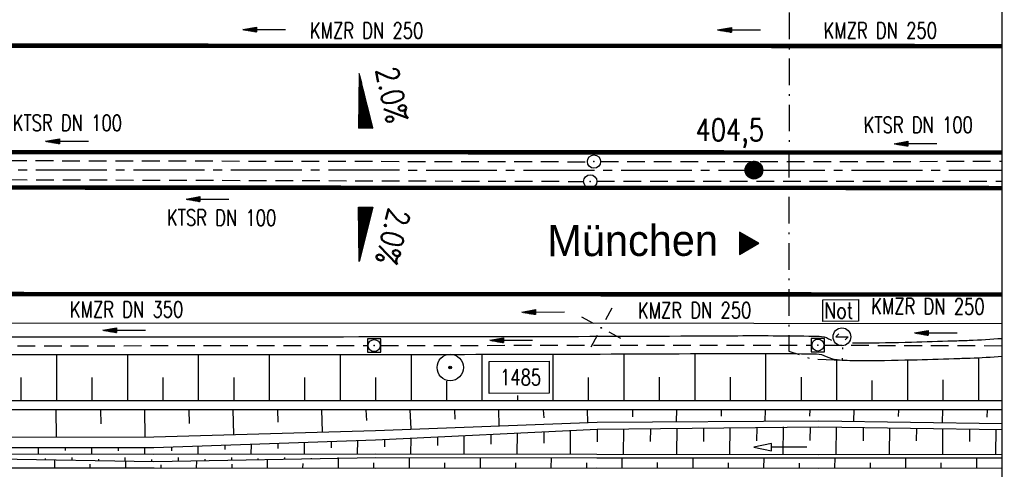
# Model space of a CAD drawing. Extents: x 0 to 1135, y 0 to 420.
# Tile 60 of 79: x 839 to 950, y 186 to 237. Entities that reach past the tile are written whole.
import ezdxf
from ezdxf.enums import TextEntityAlignment as Align

# ---------------------------------------------------------------- set-up
doc = ezdxf.new("R2010")
doc.units = 0
doc.header["$LTSCALE"] = 2
doc.header["$MEASUREMENT"] = 0
for name, pattern in [('ACHSE', [5.5, 4, -0.5, 0.5, -0.5]), ('AUSGEZOGEN', [0]), ('BAB-FM2', [2.6, 1.5, -0.5, 0.1, -0.5]), ('GESTRICH-X2', [1.5, 1, -0.5])]:
    doc.linetypes.add(name, pattern=pattern)
doc.layers.get('0').update_dxf_attribs({"color": 8, "linetype": 'AUSGEZOGEN'})
for name, color, linetype in [('ACHSETOP', 250, 'ACHSE'), ('BAB_FM', 8, 'BAB-FM2'), ('BOESCHG', 8, 'AUSGEZOGEN'), ('Boeschungen', 15, 'CONTINUOUS'), ('FBRTOP', 8, 'AUSGEZOGEN'), ('GEF', 8, 'AUSGEZOGEN'), ('HEKT_B', 250, 'CONTINUOUS'), ('KANAL', 200, 'GESTRICH-X2'), ('MULDE', 8, 'AUSGEZOGEN'), ('NETZ', 250, 'AUSGEZOGEN'), ('NS', 8, 'AUSGEZOGEN'), ('PFEIL', 200, 'CONTINUOUS'), ('PFEILTOP', 8, 'AUSGEZOGEN'), ('PP', 8, 'AUSGEZOGEN'), ('RAHMEN', 250, 'AUSGEZOGEN'), ('RICHTUNG', 250, 'CONTINUOUS'), ('SCHSYMBOL', 200, 'AUSGEZOGEN'), ('TEXTO', 200, 'CONTINUOUS')]:
    doc.layers.add(name, color=color, linetype=linetype)
doc.styles.add('ROMANS', font='romans.shx', dxfattribs={"width": 0.8})
doc.styles.add('UNIR-O', font='unir_o.shx')

# ---------------------------------------------------------------- blocks, each defined once
blk = doc.blocks.new('IKR')
at = {"color": 0}
for p, q in [((0, 1), (0, 2.5)), ((-2.5, 0), (-1, 0)), ((1, 0), (2.5, 0)), ((0, -2.5), (0, -1))]:
    blk.add_line(p, q, dxfattribs=at)
blk.add_circle((0, 0), 0.05, dxfattribs=at)
blk.add_point((0, 0), dxfattribs=at)
blk = doc.blocks.new('NOTRUFS')
for p, q in [((-0.7, 0), (-0.36, 0.35)), ((-0.7, 0), (0.7, 0)), ((0.36, -0.35), (0.7, 0))]:
    blk.add_line(p, q)
blk.add_lwpolyline([(-2.14, 4.19), (1.88, 4.19), (1.88, 1.75), (-2.14, 1.75)], close=True)
blk.add_circle((0, 0), 1)
at = {"style": 'ROMANS', "width": 0.8}
blk.add_text('Not', height=1.8, dxfattribs=at).set_placement((-1.98, 2.07))
blk = doc.blocks.new('*X17')
at = {"color": 0}
for p, q in [((212.23, 257.39), (213.24, 258.4)), ((212.24, 257.33), (213.31, 258.4)), ((212.24, 257.47), (213.17, 258.4)), ((212.24, 257.26), (213.37, 258.39)), ((212.24, 257.55), (213.09, 258.39)), ((212.25, 257.2), (213.43, 258.38)), ((212.26, 257.63), (213, 258.37)), ((212.27, 257.14), (213.49, 258.37)), ((212.28, 257.09), (213.55, 258.35)), ((212.29, 257.73), (212.9, 258.35)), ((212.3, 257.04), (213.6, 258.33)), ((212.32, 256.99), (213.65, 258.31)), ((212.34, 257.86), (212.78, 258.29)), ((212.35, 256.94), (213.69, 258.29)), ((212.37, 256.9), (213.74, 258.26)), ((212.4, 256.85), (213.78, 258.24)), ((212.43, 256.81), (213.83, 258.21)), ((212.46, 256.77), (213.86, 258.18)), ((212.49, 256.73), (213.9, 258.14)), ((212.53, 256.7), (213.94, 258.11)), ((212.56, 256.66), (213.97, 258.07)), ((212.6, 256.63), (214.01, 258.03)), ((212.64, 256.6), (214.04, 257.99)), ((212.68, 256.57), (214.07, 257.95)), ((212.73, 256.54), (214.09, 257.91)), ((212.77, 256.52), (214.12, 257.86)), ((212.82, 256.49), (214.14, 257.82)), ((212.87, 256.47), (214.16, 257.77)), ((212.92, 256.45), (214.18, 257.72)), ((212.97, 256.44), (214.2, 257.66)), ((213.03, 256.42), (214.21, 257.6)), ((213.09, 256.41), (214.22, 257.54)), ((213.16, 256.41), (214.23, 257.48)), ((213.22, 256.4), (214.23, 257.41)), ((213.3, 256.41), (214.23, 257.34)), ((213.38, 256.41), (214.22, 257.26)), ((213.46, 256.43), (214.2, 257.17)), ((213.56, 256.46), (214.18, 257.07)), ((213.69, 256.51), (214.12, 256.95))]:
    blk.add_line(p, q, dxfattribs=at)
blk = doc.blocks.new('SRMAST2')
at = {"color": 0}
blk.add_circle((0, 0), 0.999, dxfattribs=at)
blk.add_point((0, 0), dxfattribs=at)
blk.add_blockref('*X17', (-213.23, -257.4))
blk = doc.blocks.new('PKT')
at = {"color": 0}
blk.add_circle((0, 0), 0.15, dxfattribs=at)
blk.add_point((0, 0), dxfattribs=at)
blk = doc.blocks.new('PP')
at = {"color": 0}
blk.add_circle((0, -0.01), 1.49, dxfattribs=at)
blk.add_point((0, 0), dxfattribs=at)
blk = doc.blocks.new('RPFEIL')
at = {"color": 0}
for p, q in [((0, 0), (-1.25, -2.17)), ((-0.55, -2.17), (-0.55, -0.95)), ((-0.45, -2.17), (-0.45, -0.78)), ((-0.35, -2.17), (-0.35, -0.61)), ((-0.25, -2.17), (-0.25, -0.43)), ((-0.15, -2.17), (-0.15, -0.26)), ((-0.05, -2.17), (-0.05, -0.09)), ((1.25, -2.17), (0, 0)), ((0.05, -2.17), (0.05, -0.09)), ((0.15, -2.17), (0.15, -0.26)), ((0.25, -2.17), (0.25, -0.43)), ((0.35, -2.17), (0.35, -0.61)), ((0.45, -2.17), (0.45, -0.78)), ((0.55, -2.17), (0.55, -0.95)), ((-1.25, -2.17), (1.25, -2.17)), ((-1.15, -2.17), (-1.15, -1.99)), ((-1.05, -2.17), (-1.05, -1.82)), ((-0.95, -2.17), (-0.95, -1.65)), ((-0.85, -2.17), (-0.85, -1.47)), ((-0.75, -2.17), (-0.75, -1.3)), ((-0.65, -2.17), (-0.65, -1.13)), ((0.65, -2.17), (0.65, -1.13)), ((0.75, -2.17), (0.75, -1.3)), ((0.85, -2.17), (0.85, -1.47)), ((0.95, -2.17), (0.95, -1.65)), ((1.05, -2.17), (1.05, -1.82)), ((1.15, -2.17), (1.15, -1.99))]:
    blk.add_line(p, q, dxfattribs=at)
blk = doc.blocks.new('*X15')
at = {"color": 0}
for p, q in [((725.83, 193.84), (727.44, 195.45)), ((725.83, 193.85), (727.43, 195.45)), ((725.83, 193.86), (727.42, 195.45)), ((725.83, 193.87), (727.41, 195.45)), ((725.83, 193.88), (727.4, 195.45)), ((725.83, 193.89), (727.39, 195.45)), ((725.83, 193.9), (727.38, 195.45)), ((725.83, 193.91), (727.37, 195.45)), ((725.83, 193.91), (727.37, 195.45)), ((725.83, 193.92), (727.36, 195.45)), ((725.83, 193.93), (727.35, 195.45)), ((725.83, 193.94), (727.34, 195.45)), ((725.83, 193.95), (727.33, 195.45)), ((725.83, 193.96), (727.32, 195.45)), ((725.83, 193.97), (727.31, 195.45)), ((725.83, 193.98), (727.3, 195.45)), ((725.83, 193.99), (727.29, 195.45)), ((725.83, 193.99), (727.29, 195.45)), ((725.83, 194), (727.28, 195.45)), ((725.83, 194.01), (727.27, 195.45)), ((725.83, 194.02), (727.26, 195.45)), ((725.83, 194.03), (727.25, 195.45)), ((725.83, 194.04), (727.24, 195.45)), ((725.83, 194.05), (727.23, 195.45)), ((725.83, 194.06), (727.22, 195.45)), ((725.83, 194.06), (727.21, 195.45)), ((725.83, 194.07), (727.21, 195.45)), ((725.83, 194.08), (727.2, 195.45)), ((725.83, 194.09), (727.19, 195.45)), ((725.83, 194.1), (727.18, 195.45)), ((725.83, 194.11), (727.17, 195.45)), ((725.83, 194.12), (727.16, 195.45)), ((725.83, 194.13), (727.15, 195.45)), ((725.83, 194.14), (727.14, 195.45)), ((725.83, 194.14), (727.14, 195.45)), ((725.83, 194.15), (727.13, 195.45)), ((725.83, 194.16), (727.12, 195.45)), ((725.83, 194.17), (727.11, 195.45)), ((725.83, 194.18), (727.1, 195.45)), ((725.83, 194.19), (727.09, 195.45)), ((725.83, 194.2), (727.08, 195.45)), ((725.83, 194.21), (727.07, 195.45)), ((725.83, 194.21), (727.06, 195.45)), ((725.83, 194.22), (727.06, 195.45)), ((725.83, 194.23), (727.05, 195.45)), ((725.83, 194.24), (727.04, 195.45)), ((725.83, 194.25), (727.03, 195.45)), ((725.83, 194.26), (727.02, 195.45)), ((725.83, 194.27), (727.01, 195.45)), ((725.83, 194.28), (727, 195.45)), ((725.83, 194.29), (726.99, 195.45)), ((725.83, 194.29), (726.99, 195.45)), ((725.83, 194.3), (726.98, 195.45)), ((725.83, 194.31), (726.97, 195.45)), ((725.83, 194.32), (726.96, 195.45)), ((725.83, 194.33), (726.95, 195.45)), ((725.83, 194.34), (726.94, 195.45)), ((725.83, 194.35), (726.93, 195.45)), ((725.83, 194.36), (726.92, 195.45)), ((725.83, 194.37), (726.91, 195.45)), ((725.83, 194.37), (726.91, 195.45)), ((725.83, 194.38), (726.9, 195.45)), ((725.83, 194.39), (726.89, 195.45)), ((725.83, 194.4), (726.88, 195.45)), ((725.83, 194.41), (726.87, 195.45)), ((725.83, 194.42), (726.86, 195.45)), ((725.83, 194.43), (726.85, 195.45)), ((725.83, 194.44), (726.84, 195.45)), ((725.83, 194.44), (726.83, 195.45)), ((725.83, 194.45), (726.83, 195.45)), ((725.83, 194.46), (726.82, 195.45)), ((725.83, 194.47), (726.81, 195.45)), ((725.83, 194.48), (726.8, 195.45)), ((725.83, 194.49), (726.79, 195.45)), ((725.83, 194.5), (726.78, 195.45)), ((725.83, 194.51), (726.77, 195.45)), ((725.83, 194.52), (726.76, 195.45)), ((725.83, 194.52), (726.76, 195.45)), ((725.83, 194.53), (726.75, 195.45)), ((725.83, 194.54), (726.74, 195.45)), ((725.83, 194.55), (726.73, 195.45)), ((725.83, 194.56), (726.72, 195.45)), ((725.83, 194.57), (726.71, 195.45)), ((725.83, 194.58), (726.7, 195.45)), ((725.83, 194.59), (726.69, 195.45)), ((725.83, 194.59), (726.68, 195.45)), ((725.83, 194.6), (726.68, 195.45)), ((725.83, 194.61), (726.67, 195.45)), ((725.83, 194.62), (726.66, 195.45)), ((725.83, 194.63), (726.65, 195.45)), ((725.83, 194.64), (726.64, 195.45)), ((725.83, 194.65), (726.63, 195.45)), ((725.83, 194.66), (726.62, 195.45)), ((725.83, 194.67), (726.61, 195.45)), ((725.83, 194.67), (726.61, 195.45)), ((725.83, 194.68), (726.6, 195.45)), ((725.83, 194.69), (726.59, 195.45)), ((725.83, 194.7), (726.58, 195.45)), ((725.83, 194.71), (726.57, 195.45)), ((725.83, 194.72), (726.56, 195.45)), ((725.83, 194.73), (726.55, 195.45)), ((725.83, 194.74), (726.54, 195.45)), ((725.83, 194.75), (726.53, 195.45)), ((725.83, 194.75), (726.53, 195.45)), ((725.83, 194.76), (726.52, 195.45)), ((725.83, 194.77), (726.51, 195.45)), ((725.83, 194.78), (726.5, 195.45)), ((725.83, 194.79), (726.49, 195.45)), ((725.83, 194.8), (726.48, 195.45)), ((725.83, 194.81), (726.47, 195.45)), ((725.83, 194.82), (726.46, 195.45)), ((725.83, 194.82), (726.45, 195.45)), ((725.83, 194.83), (726.45, 195.45)), ((725.83, 194.84), (726.44, 195.45)), ((725.83, 194.85), (726.43, 195.45)), ((725.83, 194.86), (726.42, 195.45)), ((725.83, 194.87), (726.41, 195.45)), ((725.83, 194.88), (726.4, 195.45)), ((725.83, 194.89), (726.39, 195.45)), ((725.83, 194.9), (726.38, 195.45)), ((725.83, 194.9), (726.38, 195.45)), ((725.83, 194.91), (726.37, 195.45)), ((725.83, 194.92), (726.36, 195.45)), ((725.83, 194.93), (726.35, 195.45)), ((725.83, 194.94), (726.34, 195.45)), ((725.83, 194.95), (726.33, 195.45)), ((725.83, 194.96), (726.32, 195.45)), ((725.83, 194.97), (726.31, 195.45)), ((725.83, 194.98), (726.3, 195.45)), ((725.83, 194.98), (726.3, 195.45)), ((725.83, 194.99), (726.29, 195.45)), ((725.83, 195), (726.28, 195.45)), ((725.83, 195.01), (726.27, 195.45)), ((725.83, 195.02), (726.26, 195.45)), ((725.83, 195.03), (726.25, 195.45)), ((725.83, 195.04), (726.24, 195.45)), ((725.83, 195.05), (726.23, 195.45)), ((725.83, 195.05), (726.22, 195.45)), ((725.83, 195.06), (726.22, 195.45)), ((725.83, 195.07), (726.21, 195.45)), ((725.83, 195.08), (726.2, 195.45)), ((725.83, 195.09), (726.19, 195.45)), ((725.83, 195.1), (726.18, 195.45)), ((725.83, 195.11), (726.17, 195.45)), ((725.83, 195.12), (726.16, 195.45)), ((725.83, 195.13), (726.15, 195.45)), ((725.83, 195.13), (726.15, 195.45)), ((725.83, 195.14), (726.14, 195.45)), ((725.83, 195.15), (726.13, 195.45)), ((725.83, 195.16), (726.12, 195.45)), ((725.83, 195.17), (726.11, 195.45)), ((725.83, 195.18), (726.1, 195.45)), ((725.83, 195.19), (726.09, 195.45)), ((725.83, 195.2), (726.08, 195.45)), ((725.83, 195.2), (726.07, 195.45)), ((725.83, 195.21), (726.07, 195.45)), ((725.83, 195.22), (726.06, 195.45)), ((725.83, 195.23), (726.05, 195.45)), ((725.83, 195.24), (726.04, 195.45)), ((725.83, 195.25), (726.03, 195.45)), ((725.83, 195.26), (726.02, 195.45)), ((725.83, 195.27), (726.01, 195.45)), ((725.83, 195.28), (726, 195.45)), ((725.83, 195.28), (726, 195.45)), ((725.83, 195.29), (725.99, 195.45)), ((725.83, 195.3), (725.98, 195.45)), ((725.83, 195.31), (725.97, 195.45)), ((725.83, 195.32), (725.96, 195.45)), ((725.83, 195.33), (725.95, 195.45)), ((725.83, 195.34), (725.94, 195.45)), ((725.83, 195.35), (725.93, 195.45)), ((725.83, 195.36), (725.92, 195.45)), ((725.83, 195.36), (725.92, 195.45)), ((725.83, 195.37), (725.91, 195.45)), ((725.83, 195.38), (725.9, 195.45)), ((725.83, 195.39), (725.89, 195.45)), ((725.83, 195.4), (725.88, 195.45)), ((725.83, 195.41), (725.87, 195.45)), ((725.83, 195.42), (725.86, 195.45)), ((725.83, 195.43), (725.85, 195.45)), ((725.83, 195.43), (725.84, 195.45)), ((725.83, 195.44), (725.84, 195.45)), ((725.83, 193.83), (727.43, 195.43)), ((725.83, 193.82), (727.43, 195.42)), ((725.83, 193.81), (727.43, 195.41)), ((725.83, 193.8), (727.42, 195.4)), ((725.83, 193.79), (727.42, 195.38)), ((725.83, 193.78), (727.42, 195.37)), ((725.83, 193.77), (727.41, 195.36)), ((725.83, 193.76), (727.41, 195.35)), ((725.83, 193.76), (727.41, 195.34)), ((725.83, 193.75), (727.4, 195.32)), ((725.83, 193.74), (727.4, 195.31)), ((725.83, 193.73), (727.4, 195.3)), ((725.83, 193.72), (727.4, 195.29)), ((725.83, 193.71), (727.39, 195.28)), ((725.83, 193.7), (727.39, 195.26)), ((725.83, 193.69), (727.39, 195.25)), ((725.83, 193.68), (727.38, 195.24)), ((725.83, 193.68), (727.38, 195.23)), ((725.83, 193.67), (727.38, 195.22)), ((725.83, 193.66), (727.37, 195.2)), ((725.83, 193.65), (727.37, 195.19)), ((725.83, 193.64), (727.37, 195.18)), ((725.83, 193.63), (727.36, 195.17)), ((725.83, 193.62), (727.36, 195.16)), ((725.83, 193.61), (727.36, 195.14)), ((725.83, 193.61), (727.35, 195.13)), ((725.83, 193.6), (727.35, 195.12)), ((725.83, 193.59), (727.35, 195.11)), ((725.83, 193.58), (727.34, 195.1)), ((725.83, 193.57), (727.34, 195.08)), ((725.83, 193.56), (727.34, 195.07)), ((725.83, 193.55), (727.34, 195.06)), ((725.83, 193.54), (727.33, 195.05)), ((725.83, 193.53), (727.33, 195.04)), ((725.83, 193.53), (727.33, 195.02)), ((725.83, 193.52), (727.32, 195.01)), ((725.83, 193.51), (727.32, 195)), ((725.83, 193.5), (727.32, 194.99)), ((725.83, 193.49), (727.31, 194.98)), ((725.83, 193.48), (727.31, 194.96)), ((725.83, 193.47), (727.31, 194.95)), ((725.83, 193.46), (727.3, 194.94)), ((725.83, 193.45), (727.3, 194.93)), ((725.83, 193.45), (727.3, 194.92)), ((725.83, 193.44), (727.29, 194.91)), ((725.83, 193.43), (727.29, 194.89)), ((725.83, 193.42), (727.29, 194.88)), ((725.83, 193.41), (727.29, 194.87)), ((725.83, 193.4), (727.28, 194.86)), ((725.83, 193.39), (727.28, 194.85)), ((725.83, 193.38), (727.28, 194.83)), ((725.83, 193.38), (727.27, 194.82)), ((725.83, 193.37), (727.27, 194.81)), ((725.83, 193.36), (727.27, 194.8)), ((725.83, 193.35), (727.26, 194.79)), ((725.83, 193.34), (727.26, 194.77)), ((725.83, 193.33), (727.26, 194.76)), ((725.83, 193.32), (727.25, 194.75)), ((725.83, 193.31), (727.25, 194.74)), ((725.83, 193.3), (727.25, 194.73)), ((725.83, 193.3), (727.24, 194.71)), ((725.83, 193.29), (727.24, 194.7)), ((725.83, 193.28), (727.24, 194.69)), ((725.83, 193.27), (727.23, 194.68)), ((725.83, 193.26), (727.23, 194.67)), ((725.83, 193.25), (727.23, 194.65)), ((725.83, 193.24), (727.23, 194.64)), ((725.83, 193.23), (727.22, 194.63)), ((725.83, 193.22), (727.22, 194.62)), ((725.83, 193.22), (727.22, 194.61)), ((725.83, 193.21), (727.21, 194.59)), ((725.83, 193.2), (727.21, 194.58)), ((725.83, 193.19), (727.21, 194.57)), ((725.83, 193.18), (727.2, 194.56)), ((725.83, 193.17), (727.2, 194.55)), ((725.83, 193.16), (727.2, 194.53)), ((725.83, 193.15), (727.19, 194.52)), ((725.83, 193.15), (727.19, 194.51)), ((725.83, 193.14), (727.19, 194.5)), ((725.83, 193.13), (727.18, 194.49)), ((725.83, 193.12), (727.18, 194.47)), ((725.83, 193.11), (727.18, 194.46)), ((725.83, 193.1), (727.17, 194.45)), ((725.83, 193.09), (727.17, 194.44)), ((725.83, 193.08), (727.17, 194.43)), ((725.83, 193.07), (727.17, 194.41)), ((725.83, 193.07), (727.16, 194.4)), ((725.83, 193.06), (727.16, 194.39)), ((725.83, 193.05), (727.16, 194.38)), ((725.83, 193.04), (727.15, 194.37)), ((725.83, 193.03), (727.15, 194.35)), ((725.83, 193.02), (727.15, 194.34)), ((725.83, 193.01), (727.14, 194.33)), ((725.83, 193), (727.14, 194.32)), ((725.83, 193), (727.14, 194.31)), ((725.83, 192.99), (727.13, 194.29)), ((725.83, 192.98), (727.13, 194.28)), ((725.83, 192.97), (727.13, 194.27)), ((725.83, 192.96), (727.12, 194.26)), ((725.83, 192.95), (727.12, 194.25)), ((725.83, 192.94), (727.12, 194.23)), ((725.83, 192.93), (727.11, 194.22)), ((725.83, 192.92), (727.11, 194.21)), ((725.83, 192.92), (727.11, 194.2)), ((725.83, 192.91), (727.11, 194.19)), ((725.83, 192.9), (727.1, 194.17)), ((725.83, 192.89), (727.1, 194.16)), ((725.83, 192.88), (727.1, 194.15)), ((725.83, 192.87), (727.09, 194.14)), ((725.83, 192.86), (727.09, 194.13)), ((725.83, 192.85), (727.09, 194.11)), ((725.83, 192.84), (727.08, 194.1)), ((725.83, 192.84), (727.08, 194.09)), ((725.83, 192.83), (727.08, 194.08)), ((725.83, 192.82), (727.07, 194.07)), ((725.83, 192.81), (727.07, 194.05)), ((725.83, 192.8), (727.07, 194.04)), ((725.83, 192.79), (727.06, 194.03)), ((725.83, 192.78), (727.06, 194.02)), ((725.83, 192.77), (727.06, 194.01)), ((725.83, 192.77), (727.05, 193.99)), ((725.83, 192.76), (727.05, 193.98)), ((725.83, 192.75), (727.05, 193.97)), ((725.83, 192.74), (727.05, 193.96)), ((725.83, 192.73), (727.04, 193.95)), ((725.83, 192.72), (727.04, 193.93)), ((725.83, 192.71), (727.04, 193.92)), ((725.83, 192.7), (727.03, 193.91)), ((725.83, 192.69), (727.03, 193.9)), ((725.83, 192.69), (727.03, 193.89)), ((725.83, 192.68), (727.02, 193.87)), ((725.83, 192.67), (727.02, 193.86)), ((725.83, 192.66), (727.02, 193.85)), ((725.83, 192.65), (727.01, 193.84)), ((725.83, 192.64), (727.01, 193.83)), ((725.83, 192.63), (727.01, 193.81)), ((725.83, 192.62), (727, 193.8)), ((725.83, 192.62), (727, 193.79)), ((725.83, 192.61), (727, 193.78)), ((725.83, 192.6), (726.99, 193.77)), ((725.83, 192.59), (726.99, 193.75)), ((725.83, 192.58), (726.99, 193.74)), ((725.83, 192.57), (726.99, 193.73)), ((725.83, 192.56), (726.98, 193.72)), ((725.83, 192.55), (726.98, 193.71)), ((725.83, 192.54), (726.98, 193.69)), ((725.83, 192.54), (726.97, 193.68)), ((725.83, 192.53), (726.97, 193.67)), ((725.83, 192.52), (726.97, 193.66)), ((725.83, 192.51), (726.96, 193.65)), ((725.83, 192.5), (726.96, 193.63)), ((725.83, 192.49), (726.96, 193.62)), ((725.83, 192.48), (726.95, 193.61)), ((725.83, 192.47), (726.95, 193.6)), ((725.83, 192.46), (726.95, 193.59)), ((725.83, 192.46), (726.94, 193.57)), ((725.83, 192.45), (726.94, 193.56)), ((725.83, 192.44), (726.94, 193.55)), ((725.83, 192.43), (726.94, 193.54)), ((725.83, 192.42), (726.93, 193.53)), ((725.83, 192.41), (726.93, 193.51)), ((725.83, 192.4), (726.93, 193.5)), ((725.83, 192.39), (726.92, 193.49)), ((725.83, 192.39), (726.92, 193.48)), ((725.83, 192.38), (726.92, 193.47)), ((725.83, 192.37), (726.91, 193.45)), ((725.83, 192.36), (726.91, 193.44)), ((725.83, 192.35), (726.91, 193.43)), ((725.83, 192.34), (726.9, 193.42)), ((725.83, 192.33), (726.9, 193.41)), ((725.83, 192.32), (726.9, 193.39)), ((725.83, 192.31), (726.89, 193.38)), ((725.83, 192.31), (726.89, 193.37)), ((725.83, 192.3), (726.89, 193.36)), ((725.83, 192.29), (726.88, 193.35)), ((725.83, 192.28), (726.88, 193.33)), ((725.83, 192.27), (726.88, 193.32)), ((725.83, 192.26), (726.88, 193.31)), ((725.83, 192.25), (726.87, 193.3)), ((725.83, 192.24), (726.87, 193.29)), ((725.83, 192.24), (726.87, 193.27)), ((725.83, 192.23), (726.86, 193.26)), ((725.83, 192.22), (726.86, 193.25)), ((725.83, 192.21), (726.86, 193.24)), ((725.83, 192.2), (726.85, 193.23)), ((725.83, 192.19), (726.85, 193.21)), ((725.83, 192.18), (726.85, 193.2)), ((725.83, 192.17), (726.84, 193.19)), ((725.83, 192.16), (726.84, 193.18)), ((725.83, 192.16), (726.84, 193.17)), ((725.83, 192.15), (726.83, 193.15)), ((725.83, 192.14), (726.83, 193.14)), ((725.83, 192.13), (726.83, 193.13)), ((725.83, 192.12), (726.82, 193.12)), ((725.83, 192.11), (726.82, 193.11)), ((725.83, 192.1), (726.82, 193.09)), ((725.83, 192.09), (726.82, 193.08)), ((725.83, 192.08), (726.81, 193.07)), ((725.83, 192.08), (726.81, 193.06)), ((725.83, 192.07), (726.81, 193.05)), ((725.83, 192.06), (726.8, 193.03)), ((725.83, 192.05), (726.8, 193.02)), ((725.83, 192.04), (726.8, 193.01)), ((725.83, 192.03), (726.79, 193)), ((725.83, 192.02), (726.79, 192.99)), ((725.83, 192.01), (726.79, 192.97)), ((725.83, 192.01), (726.78, 192.96)), ((725.83, 192), (726.78, 192.95)), ((725.83, 191.99), (726.78, 192.94)), ((725.83, 191.98), (726.77, 192.93)), ((725.83, 191.97), (726.77, 192.91)), ((725.83, 191.96), (726.77, 192.9)), ((725.83, 191.95), (726.76, 192.89)), ((725.83, 191.94), (726.76, 192.88)), ((725.83, 191.93), (726.76, 192.87)), ((725.83, 191.93), (726.76, 192.85)), ((725.83, 191.92), (726.75, 192.84)), ((725.83, 191.91), (726.75, 192.83)), ((725.83, 191.9), (726.75, 192.82)), ((725.83, 191.89), (726.74, 192.81)), ((725.83, 191.88), (726.74, 192.79)), ((725.83, 191.87), (726.74, 192.78)), ((725.83, 191.86), (726.73, 192.77)), ((725.83, 191.85), (726.73, 192.76)), ((725.83, 191.85), (726.73, 192.75)), ((725.83, 191.84), (726.72, 192.73)), ((725.83, 191.83), (726.72, 192.72)), ((725.83, 191.82), (726.72, 192.71)), ((725.83, 191.81), (726.71, 192.7)), ((725.83, 191.8), (726.71, 192.69)), ((725.83, 191.79), (726.71, 192.67)), ((725.83, 191.78), (726.7, 192.66)), ((725.83, 191.78), (726.7, 192.65)), ((725.83, 191.77), (726.7, 192.64)), ((725.83, 191.76), (726.7, 192.63)), ((725.83, 191.75), (726.69, 192.61)), ((725.83, 191.74), (726.69, 192.6)), ((725.83, 191.73), (726.69, 192.59)), ((725.83, 191.72), (726.68, 192.58)), ((725.83, 191.71), (726.68, 192.57)), ((725.83, 191.7), (726.68, 192.55)), ((725.83, 191.7), (726.67, 192.54)), ((725.83, 191.69), (726.67, 192.53)), ((725.83, 191.68), (726.67, 192.52)), ((725.83, 191.67), (726.66, 192.51)), ((725.83, 191.66), (726.66, 192.49)), ((725.83, 191.65), (726.66, 192.48)), ((725.83, 191.64), (726.65, 192.47)), ((725.83, 191.63), (726.65, 192.46)), ((725.83, 191.63), (726.65, 192.45)), ((725.83, 191.62), (726.64, 192.43)), ((725.83, 191.61), (726.64, 192.42)), ((725.83, 191.6), (726.64, 192.41)), ((725.83, 191.59), (726.64, 192.4)), ((725.83, 191.58), (726.63, 192.39)), ((725.83, 191.57), (726.63, 192.37)), ((725.83, 191.56), (726.63, 192.36)), ((725.83, 191.55), (726.62, 192.35)), ((725.83, 191.55), (726.62, 192.34)), ((725.83, 191.54), (726.62, 192.33)), ((725.83, 191.53), (726.61, 192.31)), ((725.83, 191.52), (726.61, 192.3)), ((725.83, 191.51), (726.61, 192.29)), ((725.83, 191.5), (726.6, 192.28)), ((725.83, 191.49), (726.6, 192.27)), ((725.83, 191.48), (726.6, 192.25)), ((725.83, 191.47), (726.59, 192.24)), ((725.83, 191.47), (726.59, 192.23)), ((725.83, 191.46), (726.59, 192.22)), ((725.83, 191.45), (726.59, 192.21)), ((725.83, 191.44), (726.58, 192.19)), ((725.83, 191.43), (726.58, 192.18)), ((725.83, 191.42), (726.58, 192.17)), ((725.83, 191.41), (726.57, 192.16)), ((725.83, 191.4), (726.57, 192.15)), ((725.83, 191.4), (726.57, 192.13)), ((725.83, 191.39), (726.56, 192.12)), ((725.83, 191.38), (726.56, 192.11)), ((725.83, 191.37), (726.56, 192.1)), ((725.83, 191.36), (726.55, 192.09)), ((725.83, 191.35), (726.55, 192.07)), ((725.83, 191.34), (726.55, 192.06)), ((725.83, 191.33), (726.54, 192.05)), ((725.83, 191.32), (726.54, 192.04)), ((725.83, 191.32), (726.54, 192.03)), ((725.83, 191.31), (726.53, 192.01)), ((725.83, 191.3), (726.53, 192)), ((725.83, 191.29), (726.53, 191.99)), ((725.83, 191.28), (726.53, 191.98)), ((725.83, 191.27), (726.52, 191.97)), ((725.83, 191.26), (726.52, 191.95)), ((725.83, 191.25), (726.52, 191.94)), ((725.83, 191.25), (726.51, 191.93)), ((725.83, 191.24), (726.51, 191.92)), ((725.83, 191.23), (726.51, 191.91)), ((725.83, 191.22), (726.5, 191.89)), ((725.83, 191.21), (726.5, 191.88)), ((725.83, 191.2), (726.5, 191.87)), ((725.83, 191.19), (726.49, 191.86)), ((725.83, 191.18), (726.49, 191.85)), ((725.83, 191.17), (726.49, 191.84)), ((725.83, 191.17), (726.48, 191.82)), ((725.83, 191.16), (726.48, 191.81)), ((725.83, 191.15), (726.48, 191.8)), ((725.83, 191.14), (726.47, 191.79)), ((725.83, 191.13), (726.47, 191.78)), ((725.83, 191.12), (726.47, 191.76)), ((725.83, 191.11), (726.47, 191.75)), ((725.83, 191.1), (726.46, 191.74)), ((725.83, 191.09), (726.46, 191.73)), ((725.83, 191.09), (726.46, 191.72)), ((725.83, 191.08), (726.45, 191.7)), ((725.83, 191.07), (726.45, 191.69)), ((725.83, 191.06), (726.45, 191.68)), ((725.83, 191.05), (726.44, 191.67)), ((725.83, 191.04), (726.44, 191.66)), ((725.83, 191.03), (726.44, 191.64)), ((725.83, 191.02), (726.43, 191.63)), ((725.83, 191.02), (726.43, 191.62)), ((725.83, 191.01), (726.43, 191.61)), ((725.83, 191), (726.42, 191.6)), ((725.83, 190.99), (726.42, 191.58)), ((725.83, 190.98), (726.42, 191.57)), ((725.83, 190.97), (726.41, 191.56)), ((725.83, 190.96), (726.41, 191.55)), ((725.83, 190.95), (726.41, 191.54)), ((725.83, 190.94), (726.41, 191.52)), ((725.83, 190.94), (726.4, 191.51)), ((725.83, 190.93), (726.4, 191.5)), ((725.83, 190.92), (726.4, 191.49)), ((725.83, 190.91), (726.39, 191.48)), ((725.83, 190.9), (726.39, 191.46)), ((725.83, 190.89), (726.39, 191.45)), ((725.83, 190.88), (726.38, 191.44)), ((725.83, 190.87), (726.38, 191.43)), ((725.83, 190.87), (726.38, 191.42)), ((725.83, 190.86), (726.37, 191.4)), ((725.83, 190.85), (726.37, 191.39)), ((725.83, 190.84), (726.37, 191.38)), ((725.83, 190.83), (726.36, 191.37)), ((725.83, 190.82), (726.36, 191.36)), ((725.83, 190.81), (726.36, 191.34)), ((725.83, 190.8), (726.35, 191.33)), ((725.83, 190.79), (726.35, 191.32)), ((725.83, 190.79), (726.35, 191.31)), ((725.83, 190.78), (726.35, 191.3)), ((725.83, 190.77), (726.34, 191.28)), ((725.83, 190.76), (726.34, 191.27)), ((725.83, 190.75), (726.34, 191.26)), ((725.83, 190.74), (726.33, 191.25)), ((725.83, 190.73), (726.33, 191.24)), ((725.83, 190.72), (726.33, 191.22)), ((725.83, 190.71), (726.32, 191.21)), ((725.83, 190.71), (726.32, 191.2)), ((725.83, 190.7), (726.32, 191.19)), ((725.83, 190.69), (726.31, 191.18)), ((725.83, 190.68), (726.31, 191.16)), ((725.83, 190.67), (726.31, 191.15)), ((725.83, 190.66), (726.3, 191.14)), ((725.83, 190.65), (726.3, 191.13)), ((725.83, 190.64), (726.3, 191.12)), ((725.83, 190.64), (726.29, 191.1)), ((725.83, 190.63), (726.29, 191.09)), ((725.83, 190.62), (726.29, 191.08)), ((725.83, 190.61), (726.29, 191.07)), ((725.83, 190.6), (726.28, 191.06)), ((725.83, 190.59), (726.28, 191.04)), ((725.83, 190.58), (726.28, 191.03)), ((725.83, 190.57), (726.27, 191.02)), ((725.83, 190.56), (726.27, 191.01)), ((725.83, 190.56), (726.27, 191)), ((725.83, 190.55), (726.26, 190.98)), ((725.83, 190.54), (726.26, 190.97)), ((725.83, 190.53), (726.26, 190.96)), ((725.83, 190.52), (726.25, 190.95)), ((725.83, 190.51), (726.25, 190.94)), ((725.83, 190.5), (726.25, 190.92)), ((725.83, 190.49), (726.24, 190.91)), ((725.83, 190.48), (726.24, 190.9)), ((725.83, 190.48), (726.24, 190.89)), ((725.83, 190.47), (726.24, 190.88)), ((725.83, 190.46), (726.23, 190.86)), ((725.83, 190.45), (726.23, 190.85)), ((725.83, 190.44), (726.23, 190.84)), ((725.83, 190.43), (726.22, 190.83)), ((725.83, 190.42), (726.22, 190.82)), ((725.83, 190.41), (726.22, 190.8)), ((725.83, 190.41), (726.21, 190.79)), ((725.83, 190.4), (726.21, 190.78)), ((725.83, 190.39), (726.21, 190.77)), ((725.83, 190.38), (726.2, 190.76)), ((725.83, 190.37), (726.2, 190.74)), ((725.83, 190.36), (726.2, 190.73)), ((725.83, 190.35), (726.19, 190.72)), ((725.83, 190.34), (726.19, 190.71)), ((725.83, 190.33), (726.19, 190.7)), ((725.83, 190.33), (726.18, 190.68)), ((725.83, 190.32), (726.18, 190.67)), ((725.83, 190.31), (726.18, 190.66)), ((725.83, 190.3), (726.18, 190.65)), ((725.83, 190.29), (726.17, 190.64)), ((725.83, 190.28), (726.17, 190.62)), ((725.83, 190.27), (726.17, 190.61)), ((725.83, 190.26), (726.16, 190.6)), ((725.83, 190.26), (726.16, 190.59)), ((725.83, 190.25), (726.16, 190.58)), ((725.83, 190.24), (726.15, 190.56)), ((725.83, 190.23), (726.15, 190.55)), ((725.83, 190.22), (726.15, 190.54)), ((725.83, 190.21), (726.14, 190.53)), ((725.83, 190.2), (726.14, 190.52)), ((725.83, 190.19), (726.14, 190.5)), ((725.83, 190.18), (726.13, 190.49)), ((725.83, 190.18), (726.13, 190.48)), ((725.83, 190.17), (726.13, 190.47)), ((725.83, 190.16), (726.12, 190.46)), ((725.83, 190.15), (726.12, 190.44)), ((725.83, 190.14), (726.12, 190.43)), ((725.83, 190.13), (726.12, 190.42)), ((725.83, 190.12), (726.11, 190.41)), ((725.83, 190.11), (726.11, 190.4)), ((725.83, 190.1), (726.11, 190.38)), ((725.83, 190.1), (726.1, 190.37)), ((725.83, 190.09), (726.1, 190.36)), ((725.83, 190.08), (726.1, 190.35)), ((725.83, 190.07), (726.09, 190.34)), ((725.83, 190.06), (726.09, 190.32)), ((725.83, 190.05), (726.09, 190.31)), ((725.83, 190.04), (726.08, 190.3)), ((725.83, 190.03), (726.08, 190.29)), ((725.83, 190.03), (726.08, 190.28)), ((725.83, 190.02), (726.07, 190.26)), ((725.83, 190.01), (726.07, 190.25)), ((725.83, 190), (726.07, 190.24)), ((725.83, 189.99), (726.06, 190.23)), ((725.83, 189.98), (726.06, 190.22)), ((725.83, 189.97), (726.06, 190.2)), ((725.83, 189.96), (726.06, 190.19)), ((725.83, 189.95), (726.05, 190.18)), ((725.83, 189.95), (726.05, 190.17)), ((725.83, 189.94), (726.05, 190.16)), ((725.83, 189.93), (726.04, 190.14)), ((725.83, 189.92), (726.04, 190.13)), ((725.83, 189.91), (726.04, 190.12)), ((725.83, 189.9), (726.03, 190.11)), ((725.83, 189.89), (726.03, 190.1)), ((725.83, 189.88), (726.03, 190.08)), ((725.83, 189.88), (726.02, 190.07)), ((725.83, 189.87), (726.02, 190.06)), ((725.83, 189.86), (726.02, 190.05)), ((725.83, 189.85), (726.01, 190.04)), ((725.83, 189.84), (726.01, 190.02)), ((725.83, 189.83), (726.01, 190.01)), ((725.83, 189.82), (726, 190)), ((725.83, 189.81), (726, 189.99)), ((725.83, 189.8), (726, 189.98)), ((725.83, 189.8), (726, 189.96)), ((725.83, 189.79), (725.99, 189.95)), ((725.83, 189.78), (725.99, 189.94)), ((725.83, 189.77), (725.99, 189.93)), ((725.83, 189.76), (725.98, 189.92)), ((725.83, 189.75), (725.98, 189.9)), ((725.83, 189.74), (725.98, 189.89)), ((725.83, 189.73), (725.97, 189.88)), ((725.83, 189.72), (725.97, 189.87)), ((725.83, 189.72), (725.97, 189.86)), ((725.83, 189.71), (725.96, 189.84)), ((725.83, 189.7), (725.96, 189.83)), ((725.83, 189.69), (725.96, 189.82)), ((725.83, 189.68), (725.95, 189.81)), ((725.83, 189.67), (725.95, 189.8)), ((725.83, 189.66), (725.95, 189.78)), ((725.83, 189.65), (725.94, 189.77)), ((725.83, 189.65), (725.94, 189.76)), ((725.83, 189.64), (725.94, 189.75)), ((725.83, 189.63), (725.94, 189.74)), ((725.83, 189.62), (725.93, 189.72)), ((725.83, 189.61), (725.93, 189.71)), ((725.83, 189.6), (725.93, 189.7)), ((725.83, 189.59), (725.92, 189.69)), ((725.83, 189.58), (725.92, 189.68)), ((725.83, 189.57), (725.92, 189.66)), ((725.83, 189.57), (725.91, 189.65)), ((725.83, 189.56), (725.91, 189.64)), ((725.83, 189.55), (725.91, 189.63)), ((725.83, 189.54), (725.9, 189.62)), ((725.83, 189.53), (725.9, 189.6)), ((725.83, 189.52), (725.9, 189.59)), ((725.83, 189.51), (725.89, 189.58)), ((725.83, 189.5), (725.89, 189.57)), ((725.83, 189.49), (725.89, 189.56)), ((725.83, 189.49), (725.89, 189.54)), ((725.83, 189.48), (725.88, 189.53)), ((725.83, 189.47), (725.88, 189.52)), ((725.83, 189.46), (725.88, 189.51)), ((725.83, 189.45), (725.87, 189.5)), ((725.83, 189.44), (725.87, 189.48)), ((725.83, 189.43), (725.87, 189.47)), ((725.83, 189.42), (725.86, 189.46)), ((725.83, 189.42), (725.86, 189.45)), ((725.83, 189.41), (725.86, 189.44)), ((725.83, 189.4), (725.85, 189.42)), ((725.83, 189.39), (725.85, 189.41)), ((725.83, 189.38), (725.85, 189.4)), ((725.83, 189.37), (725.84, 189.39)), ((725.83, 189.36), (725.84, 189.38)), ((725.83, 189.35), (725.84, 189.36)), ((725.83, 189.34), (725.83, 189.35)), ((725.83, 189.34), (725.83, 189.34))]:
    blk.add_line(p, q, dxfattribs=at)
blk = doc.blocks.new('GEF')
at = {"color": 0}
for p, q in [((0.01, 0.02), (0.01, 6.15)), ((1.62, 6.15), (0.01, 0.02)), ((0.01, 6.15), (1.62, 6.15))]:
    blk.add_line(p, q, dxfattribs=at)
blk.add_blockref('*X15', (-725.82, -189.3), dxfattribs=at)
blk = doc.blocks.new('20')
blk.add_lwpolyline([(-0.75, -0.75), (0.75, -0.75), (0.75, 0.75), (-0.75, 0.75)], close=True)
blk.add_circle((0, 0), 0.676)
blk.add_point((0, 0))
blk = doc.blocks.new('GST')
at = {"color": 0}
blk.add_circle((0, 0), 0.75, dxfattribs=at)
blk.add_point((0, 0), dxfattribs=at)
blk = doc.blocks.new('10')
blk.add_blockref('GST', (0, 0))
blk = doc.blocks.new('PFEIL2')
at = {"color": 0}
for p, q in [((0.88, 0), (-2.4, -0.01)), ((0.88, -0.27), (0.88, 0.28)), ((0.88, 0.28), (2.43, 0.01)), ((0.91, 0.27), (0.88, 0.26)), ((0.97, 0.26), (0.88, 0.25)), ((1.02, 0.25), (0.88, 0.23)), ((1.07, 0.24), (0.88, 0.21)), ((1.13, 0.23), (0.88, 0.19)), ((1.18, 0.22), (0.88, 0.17)), ((1.24, 0.21), (0.88, 0.15)), ((1.29, 0.21), (0.88, 0.14)), ((1.34, 0.2), (0.88, 0.12)), ((1.4, 0.19), (0.88, 0.1)), ((1.45, 0.18), (0.88, 0.08)), ((1.51, 0.17), (0.88, 0.06)), ((1.56, 0.16), (0.88, 0.04)), ((1.61, 0.15), (0.88, 0.02)), ((1.67, 0.14), (0.88, 0.01)), ((1.72, 0.13), (0.88, -0.01)), ((1.78, 0.12), (0.88, -0.03)), ((1.83, 0.11), (0.88, -0.05)), ((1.88, 0.1), (0.88, -0.07)), ((1.94, 0.09), (0.88, -0.09)), ((2.05, 0.08), (0.88, -0.12)), ((1.99, 0.08), (0.88, -0.11)), ((2.1, 0.07), (0.88, -0.14)), ((2.15, 0.06), (0.88, -0.16)), ((2.21, 0.05), (0.88, -0.18)), ((2.26, 0.04), (0.88, -0.2)), ((2.32, 0.03), (0.88, -0.22)), ((2.37, 0.02), (0.88, -0.23)), ((2.42, 0.01), (0.88, -0.25)), ((2.43, 0.01), (0.88, -0.27))]:
    blk.add_line(p, q, dxfattribs=at)

msp = doc.modelspace()

# ---------------------------------------------------------------- linework, layer by layer
at = {"layer": 'ACHSETOP'}
msp.add_lwpolyline([(25, 220.37), (47.01, 220.37), (97.01, 220.37), (147.01, 220.37), (172.01, 220.37), (197.01, 220.37), (222.01, 220.37), (247.01, 220.37), (250.48, 220.37), (272.01, 220.37), (297, 220.37), (322.01, 220.36), (347.01, 220.35), (350.47, 220.35), (372, 220.34), (397, 220.33), (422.01, 220.32), (447, 220.31), (497, 220.29), (622, 220.23), (797.01, 220.16), (922.01, 220.11), (950, 220.09)], dxfattribs=at)
at = {"layer": 'BAB_FM', "flags": 128}
msp.add_lwpolyline([(925.97, 243.09), (925.96, 221.97), (925.96, 199.71), (928.59, 198.81), (932, 198.7), (932.02, 200.32)], dxfattribs=at)
at = {"layer": 'BOESCHG'}
for p, q in [((843.32, 199.33), (843.32, 194.1)), ((851.32, 199.33), (851.32, 194.1)), ((859.32, 199.33), (859.32, 194.11)), ((867.32, 199.34), (867.32, 194.11)), ((875.32, 199.34), (875.32, 194.11)), ((883.32, 199.34), (883.32, 194.11)), ((891.32, 199.35), (891.32, 194.11)), ((899.32, 199.37), (899.32, 194.11)), ((907.32, 199.39), (907.32, 194.11)), ((915.32, 199.43), (915.32, 194.11)), ((923.32, 199.46), (923.32, 194.1)), ((947.32, 198.97), (947.32, 194.1)), ((931.32, 198.75), (931.32, 194.1)), ((939.32, 198.71), (939.32, 194.1)), ((839.32, 196.72), (839.32, 194.1)), ((847.32, 196.72), (847.32, 194.1)), ((855.32, 196.72), (855.32, 194.1)), ((863.32, 196.72), (863.32, 194.11)), ((871.32, 196.72), (871.32, 194.11)), ((879.32, 196.72), (879.32, 194.11)), ((903.32, 196.74), (903.32, 194.11)), ((911.32, 196.76), (911.32, 194.11)), ((919.32, 196.78), (919.32, 194.1)), ((927.32, 196.76), (927.32, 194.1)), ((887.32, 196.31), (887.32, 194.11)), ((935.32, 196.38), (935.32, 194.1)), ((943.32, 196.47), (943.32, 194.1)), ((895.32, 194.7), (895.32, 194.11))]:
    msp.add_line(p, q, dxfattribs=at)
for points in [[(950, 194.11, -0.000062), (944.05, 194.11, -0.000051), (908.76, 194.11, 0.00005), (873.48, 194.11, 0.000035), (863.09, 194.11, 0.000013), (835.79, 194.1, 0.000884), (793.87, 194.02, -0.001074), (759.36, 193.96, -0.000441), (735.64, 193.99, 0.000214), (686.79, 194.08, 0.000149), (685.77, 194.08, 0.000003), (642.45, 194.12, 0.003086), (632.05, 194.06, 0.001346), (608.22, 193.72)], [(950, 193.11, -0.000062), (944.05, 193.11, -0.000051), (908.77, 193.11, 0.00005), (873.48, 193.11, 0.000035), (863.09, 193.11, 0.000013), (835.79, 193.1, 0.000884), (793.87, 193.02, -0.001074), (759.36, 192.96, -0.000441), (735.64, 192.99, 0.000214), (686.79, 193.08, 0.000149), (685.77, 193.08, 0.000004), (642.45, 193.12, 0.003086), (632.06, 193.06, 0.001346), (608.23, 192.72)]]:
    msp.add_lwpolyline(points, format="xyb", dxfattribs=at)
at = {"layer": 'Boeschungen', "linetype": 'Continuous'}
for p, q in [((843.32, 190.05), (843.29, 193.1)), ((848.29, 193.1), (848.33, 191.5)), ((853.32, 190.06), (853.29, 193.1)), ((858.24, 193.11), (858.28, 191.56)), ((863.32, 190.32), (863.24, 193.11)), ((868.24, 193.11), (868.28, 191.72)), ((873.32, 190.63), (873.24, 193.11)), ((878.24, 193.11), (878.28, 191.88)), ((883.32, 190.94), (883.24, 193.11)), ((888.24, 193.11), (888.28, 192.04)), ((893.28, 191.3), (893.24, 193.11)), ((898.23, 193.11), (898.29, 192.2)), ((903.28, 191.66), (903.24, 193.11)), ((908.3, 193.11), (908.29, 192.31)), ((913.28, 191.77), (913.3, 193.11)), ((918.3, 193.11), (918.29, 192.37)), ((923.28, 191.83), (923.3, 193.11)), ((928.3, 193.11), (928.29, 192.38)), ((933.28, 191.84), (933.3, 193.11)), ((938.3, 193.11), (938.29, 192.34)), ((943.28, 191.65), (943.3, 193.11)), ((948.3, 193.11), (948.29, 192.25)), ((879.32, 190.77), (904.33, 191.7)), ((904.33, 191.7), (929.33, 191.87)), ((904.33, 190.9), (929.33, 191.17)), ((919.3, 188.11), (919.33, 191.06)), ((922.33, 191.09), (922.31, 189.59)), ((925.3, 188.11), (925.33, 191.16)), ((928.33, 191.18), (928.31, 189.63)), ((929.33, 191.87), (950, 191.57)), ((929.33, 191.17), (950, 190.87)), ((931.3, 188.11), (931.33, 191.16)), ((934.33, 191.13), (934.31, 189.58)), ((829.31, 190.02), (854.32, 190.05)), ((854.32, 190.05), (879.32, 190.77)), ((879.31, 189.72), (904.33, 190.9)), ((886.32, 190.01), (886.31, 189.06)), ((889.3, 188.08), (889.32, 190.18)), ((892.32, 190.31), (892.31, 189.21)), ((895.3, 188.08), (895.32, 190.48)), ((898.32, 190.6), (898.31, 189.35)), ((901.3, 188.08), (901.32, 190.73)), ((904.33, 190.9), (904.31, 189.5)), ((907.3, 188.07), (907.33, 190.92)), ((910.33, 190.94), (910.31, 189.54)), ((913.3, 188.12), (913.33, 191.02)), ((916.33, 191.04), (916.31, 189.54)), ((937.3, 188.1), (937.33, 191.05)), ((940.33, 191.03), (940.31, 189.58)), ((943.3, 188.1), (943.33, 191)), ((946.33, 190.92), (946.31, 189.52)), ((949.3, 188.1), (949.33, 190.9)), ((829.3, 188.82), (854.3, 188.85)), ((844.3, 188.84), (844.3, 188.49)), ((850.3, 188.83), (850.3, 188.48)), ((854.3, 188.85), (879.31, 189.72)), ((856.31, 188.88), (856.3, 188.48)), ((859.3, 188.1), (859.31, 189)), ((862.31, 189.12), (862.3, 188.62)), ((865.3, 188.1), (865.31, 189.2)), ((868.31, 189.32), (868.3, 188.72)), ((871.3, 188.09), (871.31, 189.44)), ((874.31, 189.52), (874.31, 188.82)), ((877.3, 188.09), (877.31, 189.64)), ((880.31, 189.76), (880.31, 188.91)), ((883.3, 188.09), (883.32, 189.89)), ((923.99, 189.28), (921.99, 188.87)), ((921.99, 188.87), (923.99, 188.48)), ((923.99, 188.88), (923.99, 189.28)), ((927.99, 188.9), (923.99, 188.88)), ((923.99, 188.48), (923.99, 188.88)), ((829.29, 187.72), (854.29, 187.25)), ((829.3, 188.12), (854.3, 188.1)), ((841.3, 188.11), (841.3, 188.81)), ((845.09, 187.43), (845.09, 187.73)), ((847.3, 188.11), (847.3, 188.81)), ((851.09, 187.28), (851.09, 187.73)), ((853.3, 188.11), (853.3, 188.81)), ((854.29, 187.25), (879.3, 187.72)), ((854.3, 188.1), (879.3, 188.12)), ((857.09, 187.27), (857.09, 187.72)), ((879.3, 188.12), (904.3, 188.1)), ((879.3, 187.72), (904.3, 187.7)), ((904.3, 188.1), (929.3, 188.07)), ((929.3, 188.07), (950, 188.1)), ((842.09, 187.46), (842.09, 187.61)), ((843.13, 186.55), (843.14, 187.45)), ((847.13, 186.56), (847.14, 186.96)), ((848.09, 187.35), (848.09, 187.55)), ((851.13, 186.57), (851.14, 187.27)), ((854.09, 187.25), (854.09, 187.5)), ((855.13, 186.54), (855.14, 186.89)), ((859.13, 186.55), (859.14, 187.3)), ((860.09, 187.34), (860.09, 187.54)), ((863.09, 187.42), (863.1, 187.72)), ((863.13, 186.57), (863.14, 186.97)), ((866.09, 187.44), (866.09, 187.59)), ((867.13, 186.53), (867.14, 187.48)), ((869.09, 187.51), (869.1, 187.71)), ((871.13, 186.55), (871.14, 187.05)), ((872.09, 187.59), (872.09, 187.64)), ((875.09, 187.61), (875.1, 187.71)), ((875.14, 186.56), (875.14, 187.61)), ((879.13, 186.52), (879.14, 187.12)), ((883.14, 186.54), (883.15, 187.69)), ((887.14, 186.55), (887.14, 187.1)), ((891.14, 186.57), (891.15, 187.72)), ((895.14, 186.53), (895.14, 187.13)), ((899.14, 186.54), (899.15, 187.69)), ((903.14, 186.56), (903.14, 187.11)), ((904.3, 187.7), (929.3, 187.67)), ((907.14, 186.52), (907.15, 187.67)), ((911.14, 186.54), (911.14, 187.14)), ((915.14, 186.55), (915.15, 187.7)), ((919.14, 186.52), (919.14, 187.12)), ((923.14, 186.53), (923.15, 187.68)), ((927.14, 186.54), (927.14, 187.09)), ((929.3, 187.67), (950, 187.7)), ((931.14, 186.51), (931.15, 187.71)), ((935.14, 186.52), (935.14, 187.12)), ((939.14, 186.54), (939.15, 187.69)), ((943.14, 186.55), (943.14, 187.1)), ((947.14, 186.51), (947.15, 187.66)), ((829.33, 186.57), (854.33, 186.55)), ((854.33, 186.55), (879.33, 186.52)), ((879.33, 186.52), (904.29, 186.55)), ((904.29, 186.55), (929.29, 186.52)), ((929.29, 186.52), (950, 186.55))]:
    msp.add_line(p, q, dxfattribs=at)
at = {"layer": 'FBRTOP', "const_width": 0.5}
for points in [[(622.01, 234.23), (797.01, 234.16), (922.01, 234.11), (950, 234.09)], [(622, 206.23), (797, 206.16), (922, 206.11), (950, 206.09)]]:
    msp.add_lwpolyline(points, dxfattribs=at)
for points in [[(622.01, 222.23, 0.000001), (732.53, 222.19, 0.000002), (797.01, 222.16), (922.01, 222.11, 0), (950, 222.09, 0.000002)], [(622, 218.23, 0.000001), (732.53, 218.19, 0.000002), (797, 218.16), (922, 218.11, 0), (950, 218.09, 0.000002)]]:
    msp.add_lwpolyline(points, format="xyb", dxfattribs=at)
at = {"layer": 'FBRTOP'}
msp.add_lwpolyline([(622, 202.98), (797, 202.91), (922, 202.86), (950, 202.84)], dxfattribs=at)
at = {"layer": 'KANAL'}
for p, q in [((816.97, 221.23), (903.21, 221.06)), ((904.71, 221.07), (950, 221.11)), ((817.03, 219.1), (902.79, 218.84)), ((904.29, 218.85), (950, 218.85)), ((823.92, 200.31), (878.4, 200.34)), ((879.9, 200.35), (928.49, 200.4)), ((929.97, 200.38), (950, 200.32))]:
    msp.add_line(p, q, dxfattribs=at)
at = {"layer": 'MULDE'}
for points in [[(599.29, 201.67, 0.001048), (636.57, 201.4, 0.002076), (655.4, 201.38, 0.000142), (705.89, 201.55, -0.001362), (711.15, 201.56, -0.000859), (741.81, 201.45, 0.001049), (766.92, 201.37, 0.000077), (804.61, 201.34, 0.000157), (823.17, 201.33, 0.000059), (823.99, 201.33, 0.000001), (879.15, 201.34, 0.001329), (920.17, 201.45, -0.005931), (929.36, 201.39, -0.11943), (930.43, 201.11, 0.029059), (930.76, 200.96, 0.020289)], [(933.14, 200.66, 0.007014), (933.92, 200.65, 0.007835), (939.78, 200.73, 0.000744), (944.45, 200.87, 0.001892), (946.28, 200.93, 0.009656), (950, 201.15, -0.015579)], [(599.28, 199.67, 0.001048), (636.57, 199.4, 0.002076), (655.4, 199.38, 0.000142), (705.89, 199.55, -0.001362), (711.15, 199.56, -0.000859), (741.81, 199.45, 0.001049), (766.92, 199.37, 0.000077), (804.61, 199.34, 0.000157), (823.17, 199.33, 0.000058), (823.99, 199.33, 0.000001), (879.16, 199.34, 0.001327), (919.93, 199.45, -0.005912), (929.08, 199.39, -0.119126), (930.15, 199.11, 0.101923), (931.38, 198.75, 0.020846), (933.69, 198.65, 0.007853), (939.81, 198.73, 0.000725), (944.57, 198.87, 0.001914), (946.38, 198.93, 0.009422), (950, 199.14, -0.015551)]]:
    msp.add_lwpolyline(points, format="xyb", dxfattribs=at)
at = {"layer": 'PP', "flags": 128}
msp.add_lwpolyline([(892.15, 194.95), (892.15, 198.55), (898.9, 198.56), (898.9, 194.96)], close=True, dxfattribs=at)
at = {"layer": 'RAHMEN'}
msp.add_line((950, 0), (950, 415), dxfattribs=at)

# ---------------------------------------------------------------- block references
at = {"layer": 'GEF', "xscale": -1, "rotation": 179.4075899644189}
msp.add_blockref('GEF', (877.46, 231.01), dxfattribs=at)
at = {"layer": 'GEF', "rotation": 0.5434572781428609}
msp.add_blockref('GEF', (877.45, 209.79), dxfattribs=at)
at = {"layer": 'HEKT_B', "rotation": 61.59653548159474}
msp.add_blockref('SRMAST2', (922.01, 220.11), dxfattribs=at)
at = {"layer": 'NETZ', "rotation": 151.5965}
msp.add_blockref('IKR', (904.78, 202.34), dxfattribs=at)
at = {"layer": 'NS', "rotation": 0.237596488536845}
msp.add_blockref('NOTRUFS', (931.93, 201.32), dxfattribs=at)
at = {"layer": 'PFEIL'}
for p, rotation in [((866.76, 235.97), 179.9250354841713), ((920.34, 235.93), 180.0512354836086), ((844.53, 223.37), 179.8950354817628), ((940.25, 223.1), 180.0468354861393), ((860.37, 216.85), 179.8237354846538), ((898.25, 204.12), 180.0642354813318), ((850.98, 202.08), 180.0082354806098), ((942.55, 201.77), 179.8035354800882)]:
    msp.add_blockref('PFEIL2', p, dxfattribs=dict(at, rotation=rotation))
at = {"layer": 'PFEILTOP', "rotation": 179.7870040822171}
msp.add_blockref('PFEIL2', (894.64, 200.94), dxfattribs=at)
at = {"layer": 'PP', "rotation": 61.59653548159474}
for name in ['PP', 'PKT']:
    msp.add_blockref(name, (887.74, 197.87), dxfattribs=at)
at = {"layer": 'RICHTUNG', "rotation": 270.3946234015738}
msp.add_blockref('RPFEIL', (922.54, 211.87), dxfattribs=at)
at = {"layer": 'SCHSYMBOL', "rotation": 359.9754354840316}
for name, p in [('10', (903.96, 221.07)), ('10', (903.54, 218.84)), ('20', (879.16, 200.34)), ('20', (929.22, 200.39))]:
    msp.add_blockref(name, p, dxfattribs=at)

# ---------------------------------------------------------------- texts
at = {"layer": 'GEF', "style": 'ROMANS', "width": 0.8}
for rotation, p in [(281.6666, (879.33, 231.44)), (255.8114, (880.84, 215.97))]:
    msp.add_text('2.0%%%', height=2.5, rotation=rotation, dxfattribs=at).set_placement(p)
at = {"layer": 'HEKT_B', "style": 'ROMANS', "width": 0.8}
msp.add_text('404,5', height=2.5, rotation=359.9754, dxfattribs=at).set_placement((915.42, 223.4))
at = {"layer": 'PP', "style": 'ROMANS', "width": 0.75}
msp.add_text('1485', height=1.8, rotation=0.0467, dxfattribs=at).set_placement((898, 195.86), align=Align.RIGHT)
at = {"layer": 'RICHTUNG', "style": 'UNIR-O'}
msp.add_text('München', height=3.5, rotation=0.1353, dxfattribs=at).set_placement((898.7, 210.41))
at = {"layer": 'TEXTO', "style": 'ROMANS', "width": 0.75}
for s, rotation, p in [('KMZR DN 250', 359.925, (878.31, 234.94)), ('KMZR DN 250', 0.0512, (936.26, 234.95)), ('KTSR DN 100', 359.895, (844.55, 224.54)), ('KTSR DN 100', 0.0468, (940.54, 224.31)), ('KTSR DN 100', 359.8237, (861.95, 213.85)), ('KMZR DN 250', 359.8035, (941.63, 203.86)), ('KMZR DN 350', 0.0082, (851.23, 203.51)), ('KMZR DN 250', 0.0642, (915.32, 203.41))]:
    msp.add_text(s, height=1.8, rotation=rotation, dxfattribs=at).set_placement(p, align=Align.CENTER)

doc.saveas('drawing.dxf')
